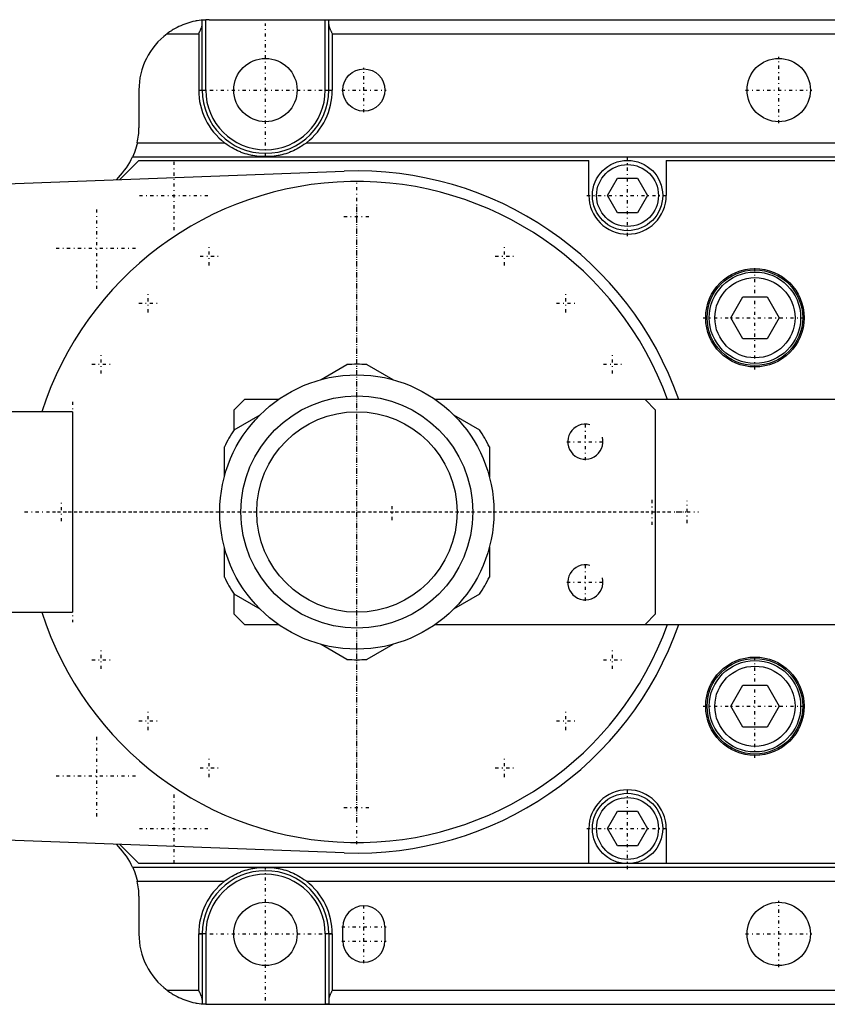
# Model space of a CAD drawing. Extents: x -292 to 171, y -70 to 70.
# Tile 3 of 4: x -48 to 67, y -70 to 70. Entities that reach past the tile are written whole.
import ezdxf

# ---------------------------------------------------------------- set-up
doc = ezdxf.new("R2010")
doc.units = 0
doc.linetypes.add('CENTER', pattern=[1.5, 0.45, -0.5, 0.05, -0.5])
for name, color, linetype in [('AM_0', 7, 'CONTINUOUS'), ('AM_10', 7, 'CONTINUOUS'), ('AM_7', 7, 'CENTER')]:
    doc.layers.add(name, color=color, linetype=linetype)

msp = doc.modelspace()

# ---------------------------------------------------------------- linework, layer by layer
at = {"layer": 'AM_0', "color": 7, "linetype": 'CONTINUOUS'}
for p, q in [((-21, 70), (119, 70)), ((-4.5, 60), (-4.5, 70)), ((-22, 60), (-22, 69.94)), ((-21.5, 60), (-21.5, 69.99)), ((-4, 60), (-4, 69.94)), ((-27, 68), (-22.5, 68)), ((-22.5, 68), (-22.5, 60)), ((-3.5, 68), (-3.5, 60)), ((-3.5, 68), (97.5, 68)), ((-31, 60), (-31, 54.64)), ((-22.5, 60), (-21.5, 60)), ((-4.5, 60), (-3.5, 60)), ((-31.23, 52.5), (-18.83, 52.5)), ((-7.17, 52.5), (101.17, 52.5)), ((-31.9, 50.5), (127, 50.5)), ((-11.9, 50.56), (-14.1, 50.56)), ((-33.73, 47.27), (-31, 50)), ((-31, 50), (33, 50)), ((33, 45), (33, 50)), ((44, 50), (44, 45)), ((44, 50), (103, 50)), ((-91.9, 45.09), (-1.82, 48.47)), ((-33.91, 47.59), (-34.25, 47.25)), ((35.64, 45), (37.07, 47.48)), ((37.07, 47.48), (39.93, 47.48)), ((39.93, 47.48), (41.36, 45)), ((37.07, 42.52), (35.64, 45)), ((41.36, 45), (39.93, 42.52)), ((39.93, 42.52), (37.07, 42.52)), ((53.19, 27.62), (54.91, 30.59)), ((54.91, 30.59), (58.34, 30.59)), ((58.34, 30.59), (60.06, 27.62)), ((54.91, 24.64), (53.19, 27.62)), ((60.06, 27.62), (58.34, 24.64)), ((58.34, 24.64), (54.91, 24.64)), ((-5.1, 18.82), (-1.41, 20.95)), ((1.41, 20.95), (5.1, 18.82)), ((-16, 16), (-17.5, 14.5)), ((-11.15, 16), (-16, 16)), ((110, 16), (11.15, 16)), ((42.5, 14.5), (41, 16)), ((-40.45, 14.25), (-120, 14.25)), ((-40.45, 14.25), (-40.45, -14.25)), ((-17.5, 14.5), (-17.5, 11.61)), ((42.5, -14.5), (42.5, 14.5)), ((-17.44, 11.7), (-13.75, 13.83)), ((13.75, 13.83), (17.44, 11.7)), ((-18.85, 4.99), (-18.85, 9.26)), ((18.85, 9.26), (18.85, 4.99)), ((-18.85, -9.26), (-18.85, -4.99)), ((18.85, -4.99), (18.85, -9.26)), ((-17.5, -11.61), (-17.5, -14.5)), ((-13.75, -13.83), (-17.44, -11.7)), ((17.44, -11.7), (13.75, -13.83)), ((-120, -14.25), (-40.45, -14.25)), ((-17.5, -14.5), (-16, -16)), ((41, -16), (42.5, -14.5)), ((-16, -16), (-11.15, -16)), ((11.15, -16), (110, -16)), ((-1.41, -20.95), (-5.1, -18.82)), ((5.1, -18.82), (1.41, -20.95)), ((53.19, -27.62), (54.91, -24.64)), ((54.91, -24.64), (58.34, -24.64)), ((58.34, -24.64), (60.06, -27.62)), ((54.91, -30.59), (53.19, -27.62)), ((60.06, -27.62), (58.34, -30.59)), ((58.34, -30.59), (54.91, -30.59)), ((35.64, -45), (37.07, -42.53)), ((37.07, -42.53), (39.93, -42.53)), ((39.93, -42.53), (41.36, -45)), ((-1.82, -48.47), (-91.9, -45.09)), ((33, -50), (33, -45)), ((37.07, -47.48), (35.64, -45)), ((41.36, -45), (39.93, -47.48)), ((44, -45), (44, -50)), ((-34.25, -47.25), (-33.91, -47.59)), ((-31, -50), (-33.73, -47.27)), ((39.93, -47.48), (37.07, -47.48)), ((126, -50), (-31, -50)), ((-31.9, -50.5), (127, -50.5)), ((-14.1, -50.56), (-11.9, -50.56)), ((-31.23, -52.5), (-18.83, -52.5)), ((-7.17, -52.5), (101.17, -52.5)), ((-31, -54.64), (-31, -60)), ((-22.5, -68), (-22.5, -60)), ((-21.5, -60), (-22.5, -60)), ((-22, -60), (-22, -69.94)), ((-21.5, -60), (-21.5, -69.99)), ((-4.5, -60), (-4.5, -70)), ((-3.5, -60), (-4.5, -60)), ((-4, -60), (-4, -69.94)), ((-3.5, -60), (-3.5, -68)), ((-2, -61), (-2, -59)), ((4, -59), (4, -61)), ((-27, -68), (-22.5, -68)), ((-3.5, -68), (97.5, -68)), ((-21, -70), (119, -70))]:
    msp.add_line(p, q, dxfattribs=at)
for points in [[(-4.5, 70, 0), (-4.5, 70, 0), (-4.49, 70, 0), (-4.48, 70, 0), (-4.48, 70, 0), (-4.48, 70, 0), (-4.47, 70, 0), (-4.46, 70, 0), (-4.45, 70, 0), (-4.45, 70, 0), (-4.44, 70, 0), (-4.44, 70, 0), (-4.43, 70, 0), (-4.42, 70, 0), (-4.42, 70, 0), (-4.41, 70, 0), (-4.4, 70, 0), (-4.4, 70, 0), (-4.39, 70, 0), (-4.39, 70, 0), (-4.38, 70, 0), (-4.37, 70, 0), (-4.37, 70, 0), (-4.37, 70, 0), (-4.36, 70, 0), (-4.35, 70, 0), (-4.35, 70, 0), (-4.35, 70, 0), (-4.34, 70, 0), (-4.33, 70, 0), (-4.32, 70, 0), (-4.32, 70, 0), (-4.31, 70, 0), (-4.31, 70, 0), (-4.3, 70, 0), (-4.3, 70, 0), (-4.29, 70, 0), (-4.28, 70, 0), (-4.28, 70, 0), (-4.27, 70, 0), (-4.27, 70, 0), (-4.26, 70, 0), (-4.26, 70, 0), (-4.25, 70, 0), (-4.24, 70, 0), (-4.24, 70, 0), (-4.23, 70, 0), (-4.23, 70, 0), (-4.23, 70, 0), (-4.22, 70, 0), (-4.21, 70, 0), (-4.21, 70, 0), (-4.2, 70, 0), (-4.2, 70, 0), (-4.19, 70, 0), (-4.19, 70, 0), (-4.18, 70, 0), (-4.18, 70, 0), (-4.17, 70, 0), (-4.17, 70, 0), (-4.16, 70, 0), (-4.16, 70, 0), (-4.16, 70, 0), (-4.15, 70, 0), (-4.15, 69.99, 0), (-4.14, 69.99, 0), (-4.14, 69.99, 0), (-4.14, 69.99, 0), (-4.13, 69.99, 0), (-4.13, 69.99, 0), (-4.13, 69.99, 0), (-4.12, 69.99, 0), (-4.12, 69.99, 0), (-4.11, 69.99, 0), (-4.11, 69.99, 0), (-4.1, 69.99, 0), (-4.1, 69.99, 0), (-4.1, 69.99, 0), (-4.1, 69.99, 0), (-4.09, 69.99, 0), (-4.09, 69.99, 0), (-4.08, 69.99, 0), (-4.08, 69.99, 0), (-4.08, 69.99, 0), (-4.08, 69.99, 0), (-4.07, 69.99, 0), (-4.07, 69.98, 0), (-4.06, 69.98, 0), (-4.06, 69.98, 0), (-4.06, 69.98, 0), (-4.06, 69.98, 0), (-4.05, 69.98, 0), (-4.05, 69.98, 0), (-4.05, 69.98, 0), (-4.04, 69.98, 0), (-4.04, 69.98, 0), (-4.04, 69.98, 0), (-4.04, 69.98, 0), (-4.04, 69.98, 0), (-4.03, 69.97, 0), (-4.03, 69.97, 0), (-4.03, 69.97, 0), (-4.03, 69.97, 0), (-4.02, 69.97, 0), (-4.02, 69.97, 0), (-4.02, 69.97, 0), (-4.02, 69.97, 0), (-4.02, 69.97, 0), (-4.02, 69.96, 0), (-4.02, 69.96, 0), (-4.01, 69.96, 0), (-4.01, 69.96, 0), (-4.01, 69.96, 0), (-4.01, 69.96, 0), (-4.01, 69.96, 0), (-4.01, 69.96, 0), (-4.01, 69.96, 0), (-4.01, 69.95, 0), (-4, 69.95, 0), (-4, 69.95, 0), (-4, 69.95, 0), (-4, 69.95, 0), (-4, 69.95, 0), (-4, 69.95, 0), (-4, 69.94, 0), (-4, 69.94, 0), (-4, 69.94, 0), (-4, 69.94, 0), (-4, 69.94, 0), (-4, 69.94, 0), (-4, 69.94, 0)], [(-22, 69.95, 0), (-22.14, 69.93, 0), (-22.43, 69.9, 0), (-22.72, 69.85, 0), (-22.87, 69.82, 0), (-23.02, 69.79, 0), (-23.31, 69.73, 0), (-23.6, 69.66, 0), (-23.89, 69.57, 0), (-24.18, 69.48, 0), (-24.46, 69.38, 0), (-24.61, 69.33, 0), (-24.75, 69.27, 0), (-25.03, 69.15, 0), (-25.31, 69.02, 0), (-25.58, 68.89, 0), (-25.85, 68.75, 0), (-26.11, 68.59, 0), (-26.25, 68.51, 0), (-26.37, 68.43, 0), (-26.63, 68.27, 0), (-26.88, 68.09, 0), (-27, 68, 0)], [(-22.5, 68, 0), (-22.48, 68.04, 0), (-22.44, 68.11, 0), (-22.41, 68.19, 0), (-22.39, 68.23, 0), (-22.37, 68.27, 0), (-22.33, 68.34, 0), (-22.29, 68.42, 0), (-22.26, 68.5, 0), (-22.22, 68.58, 0), (-22.19, 68.65, 0), (-22.17, 68.69, 0), (-22.16, 68.73, 0), (-22.13, 68.8, 0), (-22.1, 68.88, 0), (-22.07, 68.95, 0), (-22.05, 69.02, 0), (-22.03, 69.09, 0), (-22.02, 69.13, 0), (-22.02, 69.16, 0), (-22.01, 69.2, 0), (-22.01, 69.21, 0), (-22.01, 69.22, 0), (-22.01, 69.23, 0), (-22.01, 69.23, 0), (-22, 69.24, 0), (-22, 69.25, 0), (-22, 69.26, 0), (-22, 69.28, 0), (-22, 69.29, 0), (-22, 69.29, 0), (-22, 69.3, 0), (-22, 69.31, 0), (-22, 69.32, 0), (-22, 69.32, 0)], [(-22, 69.95, 0), (-22, 69.95, 0), (-22, 69.95, 0), (-21.99, 69.95, 0), (-21.99, 69.95, 0), (-21.99, 69.95, 0), (-21.99, 69.95, 0), (-21.99, 69.95, 0), (-21.99, 69.95, 0), (-21.99, 69.95, 0), (-21.99, 69.95, 0), (-21.99, 69.95, 0), (-21.99, 69.95, 0), (-21.98, 69.95, 0), (-21.98, 69.95, 0), (-21.98, 69.95, 0), (-21.98, 69.95, 0), (-21.98, 69.95, 0), (-21.98, 69.95, 0), (-21.97, 69.95, 0), (-21.97, 69.95, 0), (-21.97, 69.95, 0), (-21.97, 69.95, 0), (-21.97, 69.95, 0), (-21.96, 69.95, 0), (-21.96, 69.95, 0), (-21.96, 69.95, 0), (-21.96, 69.95, 0), (-21.96, 69.95, 0), (-21.95, 69.95, 0), (-21.95, 69.95, 0), (-21.95, 69.95, 0), (-21.94, 69.96, 0), (-21.94, 69.96, 0), (-21.94, 69.96, 0), (-21.94, 69.96, 0), (-21.93, 69.96, 0), (-21.93, 69.96, 0), (-21.93, 69.96, 0), (-21.92, 69.96, 0), (-21.92, 69.96, 0), (-21.92, 69.96, 0), (-21.92, 69.96, 0), (-21.91, 69.96, 0), (-21.91, 69.96, 0), (-21.91, 69.96, 0), (-21.9, 69.96, 0), (-21.9, 69.96, 0), (-21.9, 69.96, 0), (-21.89, 69.96, 0), (-21.89, 69.96, 0), (-21.89, 69.96, 0), (-21.88, 69.96, 0), (-21.88, 69.96, 0), (-21.87, 69.96, 0), (-21.87, 69.96, 0), (-21.87, 69.96, 0), (-21.86, 69.96, 0), (-21.86, 69.96, 0), (-21.85, 69.96, 0), (-21.85, 69.96, 0), (-21.85, 69.96, 0), (-21.85, 69.96, 0), (-21.84, 69.96, 0), (-21.84, 69.97, 0), (-21.83, 69.97, 0), (-21.83, 69.97, 0), (-21.83, 69.97, 0), (-21.82, 69.97, 0), (-21.82, 69.97, 0), (-21.82, 69.97, 0), (-21.81, 69.97, 0), (-21.8, 69.97, 0), (-21.8, 69.97, 0), (-21.79, 69.97, 0), (-21.79, 69.97, 0), (-21.79, 69.97, 0), (-21.78, 69.97, 0), (-21.78, 69.97, 0), (-21.77, 69.97, 0), (-21.77, 69.97, 0), (-21.76, 69.97, 0), (-21.75, 69.97, 0), (-21.75, 69.97, 0), (-21.75, 69.97, 0), (-21.74, 69.97, 0), (-21.74, 69.97, 0), (-21.73, 69.97, 0), (-21.72, 69.97, 0), (-21.72, 69.97, 0), (-21.72, 69.97, 0), (-21.71, 69.97, 0), (-21.71, 69.98, 0), (-21.7, 69.98, 0), (-21.69, 69.98, 0), (-21.69, 69.98, 0), (-21.68, 69.98, 0), (-21.68, 69.98, 0), (-21.67, 69.98, 0), (-21.67, 69.98, 0), (-21.66, 69.98, 0), (-21.65, 69.98, 0), (-21.65, 69.98, 0), (-21.64, 69.98, 0), (-21.64, 69.98, 0), (-21.64, 69.98, 0), (-21.63, 69.98, 0), (-21.62, 69.98, 0), (-21.62, 69.98, 0), (-21.62, 69.98, 0), (-21.61, 69.98, 0), (-21.6, 69.98, 0), (-21.6, 69.98, 0), (-21.6, 69.98, 0), (-21.59, 69.98, 0), (-21.58, 69.98, 0), (-21.58, 69.98, 0), (-21.57, 69.98, 0), (-21.56, 69.98, 0), (-21.56, 69.98, 0), (-21.56, 69.98, 0), (-21.55, 69.98, 0), (-21.54, 69.99, 0), (-21.54, 69.99, 0), (-21.53, 69.99, 0), (-21.52, 69.99, 0), (-21.52, 69.99, 0), (-21.52, 69.99, 0), (-21.51, 69.99, 0), (-21.5, 69.99, 0), (-21.5, 69.99, 0)], [(-22, 69.94, 0), (-22, 69.94, 0), (-22, 69.94, 0), (-22, 69.95, 0), (-22, 69.95, 0)], [(-4, 69.32, 0), (-4, 69.32, 0), (-4, 69.31, 0), (-4, 69.3, 0), (-4, 69.29, 0), (-4, 69.29, 0), (-4, 69.28, 0), (-4, 69.26, 0), (-4, 69.25, 0), (-4, 69.24, 0), (-3.99, 69.23, 0), (-3.99, 69.23, 0), (-3.99, 69.22, 0), (-3.99, 69.21, 0), (-3.99, 69.2, 0), (-3.98, 69.16, 0), (-3.98, 69.13, 0), (-3.97, 69.09, 0), (-3.95, 69.02, 0), (-3.93, 68.95, 0), (-3.9, 68.88, 0), (-3.87, 68.8, 0), (-3.84, 68.73, 0), (-3.83, 68.69, 0), (-3.81, 68.65, 0), (-3.78, 68.58, 0), (-3.74, 68.5, 0), (-3.71, 68.42, 0), (-3.67, 68.34, 0), (-3.63, 68.27, 0), (-3.61, 68.23, 0), (-3.59, 68.19, 0), (-3.56, 68.11, 0), (-3.52, 68.04, 0), (-3.5, 68, 0)], [(-31.23, 52.5, 0), (-31.23, 52.49, 0), (-31.24, 52.46, 0), (-31.25, 52.43, 0), (-31.25, 52.42, 0), (-31.25, 52.4, 0), (-31.26, 52.37, 0), (-31.27, 52.34, 0), (-31.27, 52.32, 0), (-31.28, 52.29, 0), (-31.29, 52.26, 0), (-31.29, 52.24, 0), (-31.29, 52.23, 0), (-31.3, 52.2, 0), (-31.31, 52.17, 0), (-31.32, 52.15, 0), (-31.32, 52.12, 0), (-31.33, 52.09, 0), (-31.33, 52.07, 0), (-31.34, 52.06, 0), (-31.35, 52.03, 0), (-31.35, 52, 0), (-31.36, 51.99, 0), (-31.36, 51.97, 0), (-31.37, 51.95, 0), (-31.38, 51.92, 0), (-31.38, 51.9, 0), (-31.39, 51.89, 0), (-31.39, 51.86, 0), (-31.4, 51.83, 0), (-31.41, 51.81, 0), (-31.42, 51.78, 0), (-31.43, 51.75, 0), (-31.43, 51.74, 0), (-31.43, 51.73, 0), (-31.44, 51.7, 0), (-31.45, 51.67, 0), (-31.46, 51.65, 0), (-31.47, 51.62, 0), (-31.48, 51.59, 0), (-31.48, 51.58, 0), (-31.48, 51.57, 0), (-31.49, 51.54, 0), (-31.5, 51.52, 0), (-31.51, 51.49, 0), (-31.52, 51.47, 0), (-31.53, 51.44, 0), (-31.53, 51.43, 0), (-31.53, 51.42, 0), (-31.54, 51.39, 0), (-31.55, 51.37, 0), (-31.56, 51.34, 0), (-31.57, 51.32, 0), (-31.58, 51.3, 0), (-31.58, 51.29, 0), (-31.58, 51.28, 0), (-31.59, 51.25, 0), (-31.6, 51.23, 0), (-31.61, 51.21, 0), (-31.61, 51.19, 0), (-31.62, 51.17, 0), (-31.63, 51.16, 0), (-31.63, 51.15, 0), (-31.64, 51.12, 0), (-31.65, 51.1, 0), (-31.65, 51.09, 0), (-31.65, 51.08, 0), (-31.66, 51.07, 0), (-31.67, 51.05, 0), (-31.67, 51.04, 0), (-31.68, 51.03, 0), (-31.68, 51.01, 0), (-31.69, 50.99, 0), (-31.7, 50.97, 0), (-31.7, 50.95, 0), (-31.71, 50.94, 0), (-31.72, 50.93, 0), (-31.72, 50.92, 0), (-31.73, 50.9, 0), (-31.73, 50.88, 0), (-31.74, 50.87, 0), (-31.75, 50.85, 0), (-31.75, 50.83, 0), (-31.76, 50.82, 0), (-31.76, 50.82, 0), (-31.77, 50.8, 0), (-31.77, 50.79, 0), (-31.78, 50.77, 0), (-31.79, 50.76, 0), (-31.79, 50.74, 0), (-31.79, 50.73, 0), (-31.8, 50.73, 0), (-31.8, 50.71, 0), (-31.81, 50.7, 0), (-31.81, 50.69, 0), (-31.82, 50.68, 0), (-31.82, 50.66, 0), (-31.83, 50.66, 0), (-31.83, 50.65, 0), (-31.83, 50.64, 0), (-31.84, 50.63, 0), (-31.84, 50.62, 0), (-31.85, 50.61, 0), (-31.85, 50.6, 0), (-31.85, 50.6, 0), (-31.86, 50.59, 0), (-31.86, 50.58, 0), (-31.86, 50.57, 0), (-31.87, 50.57, 0), (-31.87, 50.57, 0), (-31.87, 50.56, 0), (-31.87, 50.55, 0), (-31.88, 50.55, 0), (-31.88, 50.55, 0), (-31.88, 50.54, 0), (-31.88, 50.53, 0), (-31.88, 50.53, 0), (-31.89, 50.52, 0), (-31.89, 50.52, 0), (-31.89, 50.52, 0), (-31.89, 50.52, 0), (-31.89, 50.51, 0), (-31.89, 50.51, 0), (-31.89, 50.51, 0), (-31.9, 50.5, 0), (-31.9, 50.5, 0), (-31.9, 50.5, 0), (-31.9, 50.5, 0), (-31.9, 50.5, 0), (-31.9, 50.5, 0), (-31.9, 50.5, 0)], [(-14.1, 50.56, 0), (-14.23, 50.58, 0), (-14.51, 50.62, 0), (-14.79, 50.67, 0), (-14.93, 50.7, 0), (-15.07, 50.73, 0), (-15.34, 50.79, 0), (-15.62, 50.87, 0), (-15.89, 50.95, 0), (-16.17, 51.04, 0), (-16.44, 51.14, 0), (-16.57, 51.2, 0), (-16.71, 51.25, 0), (-16.97, 51.37, 0), (-17.23, 51.5, 0), (-17.49, 51.63, 0), (-17.75, 51.77, 0), (-18, 51.92, 0), (-18.12, 52, 0), (-18.24, 52.08, 0), (-18.48, 52.24, 0), (-18.72, 52.41, 0), (-18.83, 52.5, 0)], [(-7.17, 52.5, 0), (-7.28, 52.41, 0), (-7.52, 52.24, 0), (-7.76, 52.08, 0), (-7.88, 52, 0), (-8, 51.92, 0), (-8.25, 51.77, 0), (-8.51, 51.63, 0), (-8.77, 51.5, 0), (-9.03, 51.37, 0), (-9.29, 51.25, 0), (-9.43, 51.2, 0), (-9.56, 51.14, 0), (-9.83, 51.04, 0), (-10.11, 50.95, 0), (-10.38, 50.87, 0), (-10.66, 50.79, 0), (-10.93, 50.73, 0), (-11.07, 50.7, 0), (-11.21, 50.67, 0), (-11.49, 50.62, 0), (-11.77, 50.58, 0), (-11.9, 50.56, 0)], [(-31.9, -50.5, 0), (-31.9, -50.5, 0), (-31.9, -50.5, 0), (-31.9, -50.5, 0), (-31.9, -50.5, 0), (-31.9, -50.5, 0), (-31.9, -50.5, 0), (-31.89, -50.51, 0), (-31.89, -50.51, 0), (-31.89, -50.51, 0), (-31.89, -50.52, 0), (-31.89, -50.52, 0), (-31.89, -50.52, 0), (-31.89, -50.52, 0), (-31.88, -50.53, 0), (-31.88, -50.53, 0), (-31.88, -50.54, 0), (-31.88, -50.55, 0), (-31.88, -50.55, 0), (-31.87, -50.55, 0), (-31.87, -50.56, 0), (-31.87, -50.57, 0), (-31.87, -50.57, 0), (-31.86, -50.57, 0), (-31.86, -50.58, 0), (-31.86, -50.59, 0), (-31.85, -50.6, 0), (-31.85, -50.6, 0), (-31.85, -50.61, 0), (-31.84, -50.62, 0), (-31.84, -50.63, 0), (-31.83, -50.64, 0), (-31.83, -50.65, 0), (-31.83, -50.66, 0), (-31.82, -50.66, 0), (-31.82, -50.68, 0), (-31.81, -50.69, 0), (-31.81, -50.7, 0), (-31.8, -50.71, 0), (-31.8, -50.73, 0), (-31.79, -50.73, 0), (-31.79, -50.74, 0), (-31.79, -50.76, 0), (-31.78, -50.77, 0), (-31.77, -50.79, 0), (-31.77, -50.8, 0), (-31.76, -50.82, 0), (-31.76, -50.82, 0), (-31.75, -50.83, 0), (-31.75, -50.85, 0), (-31.74, -50.87, 0), (-31.73, -50.88, 0), (-31.73, -50.9, 0), (-31.72, -50.92, 0), (-31.72, -50.93, 0), (-31.71, -50.94, 0), (-31.7, -50.95, 0), (-31.7, -50.97, 0), (-31.69, -50.99, 0), (-31.68, -51.01, 0), (-31.68, -51.03, 0), (-31.67, -51.04, 0), (-31.67, -51.05, 0), (-31.66, -51.07, 0), (-31.65, -51.08, 0), (-31.65, -51.09, 0), (-31.65, -51.1, 0), (-31.64, -51.12, 0), (-31.63, -51.15, 0), (-31.63, -51.16, 0), (-31.62, -51.17, 0), (-31.61, -51.19, 0), (-31.61, -51.21, 0), (-31.6, -51.23, 0), (-31.59, -51.25, 0), (-31.58, -51.28, 0), (-31.58, -51.29, 0), (-31.58, -51.3, 0), (-31.57, -51.32, 0), (-31.56, -51.34, 0), (-31.55, -51.37, 0), (-31.54, -51.39, 0), (-31.53, -51.42, 0), (-31.53, -51.43, 0), (-31.53, -51.44, 0), (-31.52, -51.47, 0), (-31.51, -51.49, 0), (-31.5, -51.52, 0), (-31.49, -51.54, 0), (-31.48, -51.57, 0), (-31.48, -51.58, 0), (-31.48, -51.59, 0), (-31.47, -51.62, 0), (-31.46, -51.65, 0), (-31.45, -51.67, 0), (-31.44, -51.7, 0), (-31.43, -51.73, 0), (-31.43, -51.74, 0), (-31.43, -51.75, 0), (-31.42, -51.78, 0), (-31.41, -51.81, 0), (-31.4, -51.83, 0), (-31.39, -51.86, 0), (-31.39, -51.89, 0), (-31.38, -51.9, 0), (-31.38, -51.92, 0), (-31.37, -51.95, 0), (-31.36, -51.97, 0), (-31.36, -51.99, 0), (-31.35, -52, 0), (-31.35, -52.03, 0), (-31.34, -52.06, 0), (-31.33, -52.07, 0), (-31.33, -52.09, 0), (-31.32, -52.12, 0), (-31.32, -52.15, 0), (-31.31, -52.17, 0), (-31.3, -52.2, 0), (-31.29, -52.23, 0), (-31.29, -52.24, 0), (-31.29, -52.26, 0), (-31.28, -52.29, 0), (-31.27, -52.32, 0), (-31.27, -52.34, 0), (-31.26, -52.37, 0), (-31.25, -52.4, 0), (-31.25, -52.42, 0), (-31.25, -52.43, 0), (-31.24, -52.46, 0), (-31.23, -52.49, 0), (-31.23, -52.5, 0)], [(-18.83, -52.5, 0), (-18.72, -52.41, 0), (-18.48, -52.24, 0), (-18.24, -52.08, 0), (-18.12, -52, 0), (-18, -51.92, 0), (-17.75, -51.77, 0), (-17.49, -51.63, 0), (-17.23, -51.5, 0), (-16.97, -51.37, 0), (-16.71, -51.25, 0), (-16.57, -51.2, 0), (-16.44, -51.14, 0), (-16.17, -51.04, 0), (-15.89, -50.95, 0), (-15.62, -50.87, 0), (-15.34, -50.79, 0), (-15.07, -50.73, 0), (-14.93, -50.7, 0), (-14.79, -50.67, 0), (-14.51, -50.62, 0), (-14.23, -50.58, 0), (-14.1, -50.56, 0)], [(-11.9, -50.56, 0), (-11.77, -50.58, 0), (-11.49, -50.62, 0), (-11.21, -50.67, 0), (-11.07, -50.7, 0), (-10.93, -50.73, 0), (-10.66, -50.79, 0), (-10.38, -50.87, 0), (-10.11, -50.95, 0), (-9.83, -51.04, 0), (-9.56, -51.14, 0), (-9.43, -51.2, 0), (-9.29, -51.25, 0), (-9.03, -51.37, 0), (-8.77, -51.5, 0), (-8.51, -51.63, 0), (-8.25, -51.77, 0), (-8, -51.92, 0), (-7.88, -52, 0), (-7.76, -52.08, 0), (-7.52, -52.24, 0), (-7.28, -52.41, 0), (-7.17, -52.5, 0)], [(-27, -68, 0), (-26.88, -68.09, 0), (-26.63, -68.27, 0), (-26.37, -68.43, 0), (-26.25, -68.51, 0), (-26.11, -68.59, 0), (-25.85, -68.75, 0), (-25.58, -68.89, 0), (-25.31, -69.02, 0), (-25.03, -69.15, 0), (-24.75, -69.27, 0), (-24.61, -69.33, 0), (-24.46, -69.38, 0), (-24.18, -69.48, 0), (-23.89, -69.57, 0), (-23.6, -69.66, 0), (-23.31, -69.73, 0), (-23.02, -69.79, 0), (-22.87, -69.82, 0), (-22.72, -69.85, 0), (-22.43, -69.9, 0), (-22.14, -69.93, 0), (-22, -69.95, 0)], [(-22, -69.32, 0), (-22, -69.32, 0), (-22, -69.31, 0), (-22, -69.3, 0), (-22, -69.29, 0), (-22, -69.29, 0), (-22, -69.28, 0), (-22, -69.26, 0), (-22, -69.25, 0), (-22, -69.24, 0), (-22.01, -69.23, 0), (-22.01, -69.23, 0), (-22.01, -69.22, 0), (-22.01, -69.21, 0), (-22.01, -69.2, 0), (-22.02, -69.16, 0), (-22.02, -69.13, 0), (-22.03, -69.09, 0), (-22.05, -69.02, 0), (-22.07, -68.95, 0), (-22.1, -68.88, 0), (-22.13, -68.8, 0), (-22.16, -68.73, 0), (-22.17, -68.69, 0), (-22.19, -68.65, 0), (-22.22, -68.58, 0), (-22.26, -68.5, 0), (-22.29, -68.42, 0), (-22.33, -68.34, 0), (-22.37, -68.27, 0), (-22.39, -68.23, 0), (-22.41, -68.19, 0), (-22.44, -68.11, 0), (-22.48, -68.04, 0), (-22.5, -68, 0)], [(-3.5, -68, 0), (-3.52, -68.04, 0), (-3.56, -68.11, 0), (-3.59, -68.19, 0), (-3.61, -68.23, 0), (-3.63, -68.27, 0), (-3.67, -68.34, 0), (-3.71, -68.42, 0), (-3.74, -68.5, 0), (-3.78, -68.58, 0), (-3.81, -68.65, 0), (-3.83, -68.69, 0), (-3.84, -68.73, 0), (-3.87, -68.8, 0), (-3.9, -68.88, 0), (-3.93, -68.95, 0), (-3.95, -69.02, 0), (-3.97, -69.09, 0), (-3.98, -69.13, 0), (-3.98, -69.16, 0), (-3.99, -69.2, 0), (-3.99, -69.21, 0), (-3.99, -69.22, 0), (-3.99, -69.23, 0), (-3.99, -69.23, 0), (-4, -69.24, 0), (-4, -69.25, 0), (-4, -69.26, 0), (-4, -69.28, 0), (-4, -69.29, 0), (-4, -69.29, 0), (-4, -69.3, 0), (-4, -69.31, 0), (-4, -69.32, 0), (-4, -69.32, 0)], [(-22, -69.95, 0), (-22, -69.95, 0), (-22, -69.94, 0), (-22, -69.94, 0), (-22, -69.94, 0)], [(-21.5, -69.99, 0), (-21.5, -69.99, 0), (-21.51, -69.99, 0), (-21.52, -69.99, 0), (-21.52, -69.99, 0), (-21.52, -69.99, 0), (-21.53, -69.99, 0), (-21.54, -69.99, 0), (-21.54, -69.99, 0), (-21.55, -69.98, 0), (-21.56, -69.98, 0), (-21.56, -69.98, 0), (-21.56, -69.98, 0), (-21.57, -69.98, 0), (-21.58, -69.98, 0), (-21.58, -69.98, 0), (-21.59, -69.98, 0), (-21.6, -69.98, 0), (-21.6, -69.98, 0), (-21.6, -69.98, 0), (-21.61, -69.98, 0), (-21.62, -69.98, 0), (-21.62, -69.98, 0), (-21.62, -69.98, 0), (-21.63, -69.98, 0), (-21.64, -69.98, 0), (-21.64, -69.98, 0), (-21.64, -69.98, 0), (-21.65, -69.98, 0), (-21.65, -69.98, 0), (-21.66, -69.98, 0), (-21.67, -69.98, 0), (-21.67, -69.98, 0), (-21.68, -69.98, 0), (-21.68, -69.98, 0), (-21.69, -69.98, 0), (-21.69, -69.98, 0), (-21.7, -69.98, 0), (-21.71, -69.98, 0), (-21.71, -69.97, 0), (-21.72, -69.97, 0), (-21.72, -69.97, 0), (-21.72, -69.97, 0), (-21.73, -69.97, 0), (-21.74, -69.97, 0), (-21.74, -69.97, 0), (-21.75, -69.97, 0), (-21.75, -69.97, 0), (-21.75, -69.97, 0), (-21.76, -69.97, 0), (-21.77, -69.97, 0), (-21.77, -69.97, 0), (-21.78, -69.97, 0), (-21.78, -69.97, 0), (-21.79, -69.97, 0), (-21.79, -69.97, 0), (-21.79, -69.97, 0), (-21.8, -69.97, 0), (-21.8, -69.97, 0), (-21.81, -69.97, 0), (-21.82, -69.97, 0), (-21.82, -69.97, 0), (-21.82, -69.97, 0), (-21.83, -69.97, 0), (-21.83, -69.97, 0), (-21.83, -69.97, 0), (-21.84, -69.97, 0), (-21.84, -69.96, 0), (-21.85, -69.96, 0), (-21.85, -69.96, 0), (-21.85, -69.96, 0), (-21.85, -69.96, 0), (-21.86, -69.96, 0), (-21.86, -69.96, 0), (-21.87, -69.96, 0), (-21.87, -69.96, 0), (-21.87, -69.96, 0), (-21.88, -69.96, 0), (-21.88, -69.96, 0), (-21.89, -69.96, 0), (-21.89, -69.96, 0), (-21.89, -69.96, 0), (-21.9, -69.96, 0), (-21.9, -69.96, 0), (-21.9, -69.96, 0), (-21.91, -69.96, 0), (-21.91, -69.96, 0), (-21.91, -69.96, 0), (-21.92, -69.96, 0), (-21.92, -69.96, 0), (-21.92, -69.96, 0), (-21.92, -69.96, 0), (-21.93, -69.96, 0), (-21.93, -69.96, 0), (-21.93, -69.96, 0), (-21.94, -69.96, 0), (-21.94, -69.96, 0), (-21.94, -69.96, 0), (-21.94, -69.96, 0), (-21.95, -69.95, 0), (-21.95, -69.95, 0), (-21.95, -69.95, 0), (-21.96, -69.95, 0), (-21.96, -69.95, 0), (-21.96, -69.95, 0), (-21.96, -69.95, 0), (-21.96, -69.95, 0), (-21.97, -69.95, 0), (-21.97, -69.95, 0), (-21.97, -69.95, 0), (-21.97, -69.95, 0), (-21.97, -69.95, 0), (-21.98, -69.95, 0), (-21.98, -69.95, 0), (-21.98, -69.95, 0), (-21.98, -69.95, 0), (-21.98, -69.95, 0), (-21.98, -69.95, 0), (-21.99, -69.95, 0), (-21.99, -69.95, 0), (-21.99, -69.95, 0), (-21.99, -69.95, 0), (-21.99, -69.95, 0), (-21.99, -69.95, 0), (-21.99, -69.95, 0), (-21.99, -69.95, 0), (-21.99, -69.95, 0), (-21.99, -69.95, 0), (-22, -69.95, 0), (-22, -69.95, 0), (-22, -69.95, 0)], [(-4, -69.94, 0), (-4, -69.94, 0), (-4, -69.94, 0), (-4, -69.94, 0), (-4, -69.94, 0), (-4, -69.94, 0), (-4, -69.94, 0), (-4, -69.95, 0), (-4, -69.95, 0), (-4, -69.95, 0), (-4, -69.95, 0), (-4, -69.95, 0), (-4, -69.95, 0), (-4.01, -69.95, 0), (-4.01, -69.96, 0), (-4.01, -69.96, 0), (-4.01, -69.96, 0), (-4.01, -69.96, 0), (-4.01, -69.96, 0), (-4.01, -69.96, 0), (-4.01, -69.96, 0), (-4.02, -69.96, 0), (-4.02, -69.96, 0), (-4.02, -69.97, 0), (-4.02, -69.97, 0), (-4.02, -69.97, 0), (-4.02, -69.97, 0), (-4.02, -69.97, 0), (-4.03, -69.97, 0), (-4.03, -69.97, 0), (-4.03, -69.97, 0), (-4.03, -69.97, 0), (-4.04, -69.98, 0), (-4.04, -69.98, 0), (-4.04, -69.98, 0), (-4.04, -69.98, 0), (-4.04, -69.98, 0), (-4.05, -69.98, 0), (-4.05, -69.98, 0), (-4.05, -69.98, 0), (-4.06, -69.98, 0), (-4.06, -69.98, 0), (-4.06, -69.98, 0), (-4.06, -69.98, 0), (-4.07, -69.98, 0), (-4.07, -69.99, 0), (-4.08, -69.99, 0), (-4.08, -69.99, 0), (-4.08, -69.99, 0), (-4.08, -69.99, 0), (-4.09, -69.99, 0), (-4.09, -69.99, 0), (-4.1, -69.99, 0), (-4.1, -69.99, 0), (-4.1, -69.99, 0), (-4.1, -69.99, 0), (-4.11, -69.99, 0), (-4.11, -69.99, 0), (-4.12, -69.99, 0), (-4.12, -69.99, 0), (-4.13, -69.99, 0), (-4.13, -69.99, 0), (-4.13, -69.99, 0), (-4.14, -69.99, 0), (-4.14, -69.99, 0), (-4.14, -69.99, 0), (-4.15, -69.99, 0), (-4.15, -70, 0), (-4.16, -70, 0), (-4.16, -70, 0), (-4.16, -70, 0), (-4.17, -70, 0), (-4.17, -70, 0), (-4.18, -70, 0), (-4.18, -70, 0), (-4.19, -70, 0), (-4.19, -70, 0), (-4.2, -70, 0), (-4.2, -70, 0), (-4.21, -70, 0), (-4.21, -70, 0), (-4.22, -70, 0), (-4.23, -70, 0), (-4.23, -70, 0), (-4.23, -70, 0), (-4.24, -70, 0), (-4.24, -70, 0), (-4.25, -70, 0), (-4.26, -70, 0), (-4.26, -70, 0), (-4.27, -70, 0), (-4.27, -70, 0), (-4.28, -70, 0), (-4.28, -70, 0), (-4.29, -70, 0), (-4.3, -70, 0), (-4.3, -70, 0), (-4.31, -70, 0), (-4.31, -70, 0), (-4.32, -70, 0), (-4.32, -70, 0), (-4.33, -70, 0), (-4.34, -70, 0), (-4.35, -70, 0), (-4.35, -70, 0), (-4.35, -70, 0), (-4.36, -70, 0), (-4.37, -70, 0), (-4.37, -70, 0), (-4.37, -70, 0), (-4.38, -70, 0), (-4.39, -70, 0), (-4.39, -70, 0), (-4.4, -70, 0), (-4.4, -70, 0), (-4.41, -70, 0), (-4.42, -70, 0), (-4.42, -70, 0), (-4.43, -70, 0), (-4.44, -70, 0), (-4.44, -70, 0), (-4.45, -70, 0), (-4.45, -70, 0), (-4.46, -70, 0), (-4.47, -70, 0), (-4.48, -70, 0), (-4.48, -70, 0), (-4.48, -70, 0), (-4.49, -70, 0), (-4.5, -70, 0), (-4.5, -70, 0)]]:
    msp.add_polyline3d(points, dxfattribs=at)
for centre, radius in [((-13, 60), 4.5), ((60, 60), 4.5), ((1, 60), 3), ((38.5, 45), 5), ((38.5, 45), 4.4), ((56.62, 27.62), 7), ((56.62, 27.62), 6.8), ((56.62, 27.62), 6.5), ((56.62, 27.62), 5.7), ((0, 0), 19.5), ((0, 0), 16.5), ((0, 0), 14.25), ((56.62, -27.62), 7), ((56.62, -27.62), 6.8), ((56.62, -27.62), 6.5), ((56.62, -27.62), 5.7), ((38.5, -45), 5), ((38.5, -45), 4.4), ((-13, -60), 4.5), ((60, -60), 4.5)]:
    msp.add_circle(centre, radius, dxfattribs=at)
for centre, radius, start, end in [((-21, 60), 10, 90, 92.866), ((-21, 60), 10, 126.8699, 180), ((-13, 60), 9.5, 180, 232.1364), ((-13, 60), 9, 180, 0), ((-13, 60), 8.5, 180, 0), ((-13, 60), 9.5, 307.8636, 0), ((-41, 54.64), 10, 347.6431, 0), ((-41, 54.64), 10, 315.1327, 335.5436), ((0, 0), 48.5, 19.2625, 92.1491), ((0, 0), 47, 19.9028, 162.3506), ((38.5, 45), 5.5, 180, 0), ((0, 0), 21, 86.1532, 93.8468), ((0, 0), 21, 146.1532, 153.8468), ((0, 0), 21, 26.1532, 33.8468), ((0, 0), 21, 206.1532, 213.8468), ((0, 0), 21, 326.1532, 333.8468), ((0, 0), 47, 197.6494, 340.0972), ((0, 0), 48.5, 267.8509, 340.7375), ((0, 0), 21, 266.1532, 273.8468), ((38.5, -45), 5.5, 0, 180), ((-41, -54.64), 10, 24.4564, 44.8673), ((-13, -60), 9, 0, 180), ((-13, -60), 8.5, 0, 180), ((-41, -54.64), 10, 0, 12.3569), ((-13, -60), 9.5, 127.8636, 180), ((-13, -60), 9.5, 0, 52.1364), ((1, -59), 3, 0, 180), ((-21, -60), 10, 180, 233.1301), ((1, -61), 3, 180, 0), ((-21, -60), 10, 267.134, 270)]:
    msp.add_arc(centre, radius, start, end, dxfattribs=at)
at = {"layer": 'AM_10', "color": 7, "linetype": 'CONTINUOUS'}
for centre in [(32.5, 10), (32.5, -10)]:
    msp.add_arc(centre, 2.5, 75, 15, dxfattribs=at)
at = {"layer": 'AM_7', "color": 4, "linetype": 'CENTER'}
for p, q in [((-13, 50.55), (-13, 69.45)), ((60, 55.27), (60, 64.72)), ((1, 56.85), (1, 63.15)), ((-22.45, 60), (-3.55, 60)), ((-2.15, 60), (4.15, 60)), ((55.27, 60), (64.72, 60)), ((38.5, 39.23), (38.5, 50.77)), ((-26, 40.06), (-26, 49.94)), ((0, -47.25), (0, 47.25)), ((-30.94, 45), (-21.06, 45)), ((32.73, 45), (44.27, 45)), ((0, -43.84), (0, 43.84)), ((-37, 31.72), (-37, 43.28)), ((-1.84, 42), (1.84, 42)), ((-42.78, 37.5), (-31.22, 37.5)), ((-21, 35.06), (-21, 37.69)), ((21, 35.06), (21, 37.69)), ((-22.31, 36.37), (-19.69, 36.37)), ((19.69, 36.37), (22.31, 36.37)), ((56.62, 20.27), (56.62, 34.97)), ((-29.7, 28.39), (-29.7, 31.01)), ((29.7, 28.39), (29.7, 31.01)), ((-31.01, 29.7), (-28.39, 29.7)), ((28.39, 29.7), (31.01, 29.7)), ((49.27, 27.62), (63.97, 27.62)), ((-37.69, 21), (-35.06, 21)), ((-36.37, 19.69), (-36.37, 22.31)), ((35.06, 21), (37.69, 21)), ((36.37, 19.69), (36.37, 22.31)), ((-40.45, 15.68), (-40.45, -15.67)), ((32.5, 7.37), (32.5, 12.62)), ((29.88, 10), (35.12, 10)), ((42, -1.84), (42, 1.84)), ((47, -1.57), (47, 1.57)), ((-47.25, 0), (47.25, 0)), ((-43.31, 0), (43.84, 0)), ((-42, -1.31), (-42, 1.31)), ((5, -1.16), (5, 1.15)), ((45.42, 0), (48.58, 0)), ((32.5, -12.62), (32.5, -7.37)), ((29.88, -10), (35.12, -10)), ((-37.69, -21), (-35.06, -21)), ((-36.37, -22.31), (-36.37, -19.69)), ((36.37, -22.31), (36.37, -19.69)), ((56.62, -34.97), (56.62, -20.27)), ((35.06, -21), (37.69, -21)), ((49.27, -27.62), (63.97, -27.62)), ((-29.7, -31.01), (-29.7, -28.39)), ((29.7, -31.01), (29.7, -28.39)), ((-31.01, -29.7), (-28.39, -29.7)), ((28.39, -29.7), (31.01, -29.7)), ((-37, -43.28), (-37, -31.72)), ((-22.31, -36.37), (-19.69, -36.37)), ((-21, -37.69), (-21, -35.06)), ((19.69, -36.37), (22.31, -36.37)), ((21, -37.69), (21, -35.06)), ((-42.78, -37.5), (-31.22, -37.5)), ((-26, -49.94), (-26, -40.06)), ((38.5, -50.77), (38.5, -39.23)), ((-1.84, -42), (1.84, -42)), ((-30.94, -45), (-21.06, -45)), ((32.73, -45), (44.27, -45)), ((-13, -69.45), (-13, -50.55)), ((1, -64.15), (1, -55.85)), ((60, -64.72), (60, -55.27)), ((-22.45, -60), (-3.55, -60)), ((-2.15, -59), (4.15, -59)), ((55.27, -60), (64.72, -60)), ((-2.15, -61), (4.15, -61))]:
    msp.add_line(p, q, dxfattribs=at)

doc.saveas('drawing.dxf')
